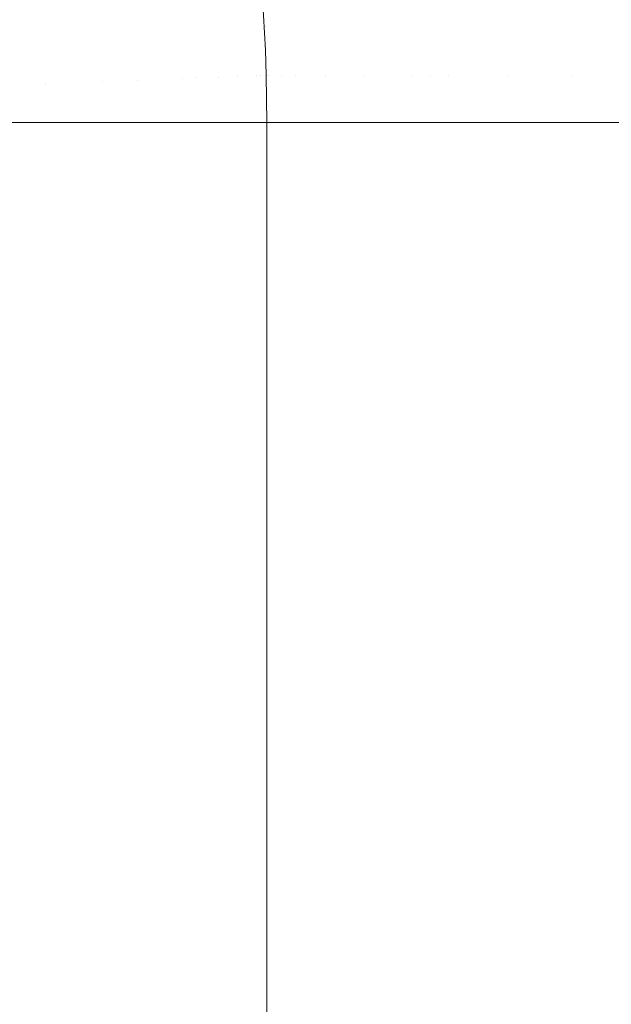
# Model space of a CAD drawing. Header units: centimetres. Extents: x -21.6 to 22.7, y 4.2 to 6.
# Tile 128 of 256: x -6.7256 to -6.686, y 5.8412 to 5.9071. Entities that reach past the tile are written whole.
import ezdxf

# ---------------------------------------------------------------- set-up
doc = ezdxf.new("R2010")
doc.units = ezdxf.units.CM
doc.header["$LTSCALE"] = 2.54
doc.layers.add('Lucido design-1', color=7, linetype='Continuous')

# ---------------------------------------------------------------- blocks, each defined once
blk = doc.blocks.new('Gruppo-3-1')
at = {"color": 7, "linetype": 'Continuous', "lineweight": 9}
for points, invisible_edges in [([(-6.714199, 5.909461, -2276.955559), (-6.713395, 5.909557, -2276.952675), (-6.713178, 5.90635, -2276.952675), (-6.713984, 5.906287, -2276.955559)], 15), ([(-6.712441, 5.906407, -2276.94975), (-6.713178, 5.90635, -2276.952675), (-6.713395, 5.909557, -2276.952675), (-6.71266, 5.909644, -2276.94975)], 15), ([(-6.71266, 5.909644, -2276.94975), (-6.711998, 5.909722, -2276.946785), (-6.711776, 5.906459, -2276.946785), (-6.712441, 5.906407, -2276.94975)], 15), ([(-6.711185, 5.906505, -2276.943786), (-6.711776, 5.906459, -2276.946785), (-6.711998, 5.909722, -2276.946785), (-6.711408, 5.909792, -2276.943786)], 15), ([(-6.711408, 5.909792, -2276.943786), (-6.710894, 5.909853, -2276.940757), (-6.71067, 5.906545, -2276.940757), (-6.711185, 5.906505, -2276.943786)], 15), ([(-6.710231, 5.906579, -2276.9377), (-6.71067, 5.906545, -2276.940757), (-6.710894, 5.909853, -2276.940757), (-6.710456, 5.909905, -2276.9377)], 15), ([(-6.710456, 5.909905, -2276.9377), (-6.710096, 5.909948, -2276.934621), (-6.70987, 5.906607, -2276.934621), (-6.710231, 5.906579, -2276.9377)], 15), ([(-6.709588, 5.906629, -2276.931524), (-6.70987, 5.906607, -2276.934621), (-6.710096, 5.909948, -2276.934621), (-6.709815, 5.909981, -2276.931524)], 15), ([(-6.709815, 5.909981, -2276.931524), (-6.709614, 5.910005, -2276.928414), (-6.709386, 5.906644, -2276.928414), (-6.709588, 5.906629, -2276.931524)], 15), ([(-6.709265, 5.906654, -2276.925294), (-6.709386, 5.906644, -2276.928414), (-6.709614, 5.910005, -2276.928414), (-6.709493, 5.91002, -2276.925294)], 15), ([(-6.709265, 5.906654, -2276.925294), (-6.709493, 5.91002, -2276.925294), (-6.709434, 5.909796, -2276.92217)], 11), ([(-6.709434, 5.909796, -2276.72217), (-6.709412, 5.910024, -2276.719031), (-6.709184, 5.906657, -2276.719039)], 11), ([(-6.709434, 5.909796, -2276.92217), (-6.709434, 5.909796, -2276.72217), (-6.709149, 5.905054, -2276.72217), (-6.709149, 5.905054, -2276.92217)], 5), ([(-6.709184, 5.906657, -2276.719039), (-6.709149, 5.905054, -2276.72217), (-6.709434, 5.909796, -2276.72217)], 9), ([(-6.709434, 5.909796, -2276.92217), (-6.709149, 5.905054, -2276.92217), (-6.709265, 5.906654, -2276.925294)], 10), ([(-6.709412, 5.910024, -2276.719031), (-6.70929, 5.910024, -2276.715896), (-6.709062, 5.906657, -2276.715913), (-6.709184, 5.906657, -2276.719039)], 15), ([(-6.708859, 5.906657, -2276.712796), (-6.709062, 5.906657, -2276.715913), (-6.70929, 5.910024, -2276.715896), (-6.709086, 5.910024, -2276.71277)], 15), ([(-6.709086, 5.910024, -2276.71277), (-6.708803, 5.910024, -2276.709659), (-6.708576, 5.906657, -2276.709693), (-6.708859, 5.906657, -2276.712796)], 15), ([(-6.708214, 5.906657, -2276.706607), (-6.708576, 5.906657, -2276.709693), (-6.708803, 5.910024, -2276.709659), (-6.708439, 5.910024, -2276.706565)], 15), ([(-6.708439, 5.910024, -2276.706565), (-6.707997, 5.910024, -2276.703494), (-6.707773, 5.906657, -2276.703545), (-6.708214, 5.906657, -2276.706607)], 15), ([(-6.707255, 5.906657, -2276.700509), (-6.707773, 5.906657, -2276.703545), (-6.707997, 5.910024, -2276.703494), (-6.707478, 5.910024, -2276.700449)], 15), ([(-6.707478, 5.910024, -2276.700449), (-6.706883, 5.910024, -2276.697436), (-6.706662, 5.906657, -2276.697503), (-6.707255, 5.906657, -2276.700509)], 15), ([(-6.705994, 5.906657, -2276.694533), (-6.706662, 5.906657, -2276.697503), (-6.706883, 5.910024, -2276.697436), (-6.706213, 5.910024, -2276.694457)], 15), ([(-6.706213, 5.910024, -2276.694457), (-6.705472, 5.910024, -2276.691518), (-6.705254, 5.906657, -2276.691601), (-6.705994, 5.906657, -2276.694533)], 15), ([(-6.704445, 5.906657, -2276.688712), (-6.705254, 5.906657, -2276.691601), (-6.705472, 5.910024, -2276.691518), (-6.70466, 5.910024, -2276.68862)], 15), ([(-6.70466, 5.910024, -2276.68862), (-6.70378, 5.910024, -2276.685769), (-6.703567, 5.906657, -2276.685868), (-6.704445, 5.906657, -2276.688712)], 15), ([(-6.702624, 5.906657, -2276.683074), (-6.703567, 5.906657, -2276.685868), (-6.70378, 5.910024, -2276.685769), (-6.702834, 5.910024, -2276.682966)], 15), ([(-6.702834, 5.910024, -2276.682966), (-6.701825, 5.910024, -2276.680216), (-6.701617, 5.906657, -2276.680331), (-6.702624, 5.906657, -2276.683074)], 15), ([(-6.700551, 5.906657, -2276.677643), (-6.701617, 5.906657, -2276.680331), (-6.701825, 5.910024, -2276.680216), (-6.700755, 5.910024, -2276.677521)], 15), ([(-6.700755, 5.910024, -2276.677521), (-6.699627, 5.910024, -2276.674884), (-6.699426, 5.906657, -2276.675013), (-6.700551, 5.906657, -2276.677643)], 15), ([(-6.698246, 5.906657, -2276.672443), (-6.699426, 5.906657, -2276.675013), (-6.699627, 5.910024, -2276.674884), (-6.698444, 5.910024, -2276.672307)], 15), ([(-6.698444, 5.910024, -2276.672307), (-6.697209, 5.910024, -2276.669792), (-6.697014, 5.906657, -2276.669935), (-6.698246, 5.906657, -2276.672443)], 15), ([(-6.695732, 5.906657, -2276.667491), (-6.697014, 5.906657, -2276.669935), (-6.697209, 5.910024, -2276.669792), (-6.695924, 5.910024, -2276.667341)], 15), ([(-6.695924, 5.910024, -2276.667341), (-6.694592, 5.910024, -2276.664956), (-6.694404, 5.906657, -2276.665112), (-6.695732, 5.906657, -2276.667491)], 15), ([(-6.693033, 5.906657, -2276.662801), (-6.694404, 5.906657, -2276.665112), (-6.694592, 5.910024, -2276.664956), (-6.693217, 5.910024, -2276.662638)], 15), ([(-6.693217, 5.910024, -2276.662638), (-6.691801, 5.910024, -2276.660389), (-6.691621, 5.906657, -2276.660557), (-6.693033, 5.906657, -2276.662801)], 15), ([(-6.690172, 5.906657, -2276.658384), (-6.691621, 5.906657, -2276.660557), (-6.691801, 5.910024, -2276.660389), (-6.690348, 5.910024, -2276.658209)], 15), ([(-6.690348, 5.910024, -2276.658209), (-6.68886, 5.910024, -2276.656099), (-6.688688, 5.906657, -2276.65628), (-6.690172, 5.906657, -2276.658384)], 15), ([(-6.687172, 5.906657, -2276.654247), (-6.688688, 5.906657, -2276.65628), (-6.68886, 5.910024, -2276.656099), (-6.68734, 5.910024, -2276.654061)], 15), ([(-6.68734, 5.910024, -2276.654061), (-6.685791, 5.910024, -2276.652093), (-6.685627, 5.906657, -2276.652285), (-6.687172, 5.906657, -2276.654247)], 15), ([(22.630348, 5.906655, -2276.222402), (22.630348, 5.908928, -2276.22255), (-21.503423, 5.908928, -2276.22255), (-21.503423, 5.906655, -2276.222402)], 10), ([(-6.720355, 5.908731, -2276.971794), (-6.719184, 5.90887, -2276.969229), (-6.718982, 5.905899, -2276.969229), (-6.720157, 5.905807, -2276.971794)], 15), ([(-6.717862, 5.905986, -2276.966604), (-6.718982, 5.905899, -2276.969229), (-6.719184, 5.90887, -2276.969229), (-6.718067, 5.909002, -2276.966604)], 15), ([(-6.718067, 5.909002, -2276.966604), (-6.717007, 5.909128, -2276.963922), (-6.7168, 5.906068, -2276.963922), (-6.717862, 5.905986, -2276.966604)], 15), ([(-6.715797, 5.906146, -2276.961185), (-6.7168, 5.906068, -2276.963922), (-6.717007, 5.909128, -2276.963922), (-6.716008, 5.909247, -2276.961185)], 15), ([(-6.716008, 5.909247, -2276.961185), (-6.715071, 5.909358, -2276.958396), (-6.714858, 5.906219, -2276.958396), (-6.715797, 5.906146, -2276.961185)], 15), ([(-6.713984, 5.906287, -2276.955559), (-6.714858, 5.906219, -2276.958396), (-6.715071, 5.909358, -2276.958396), (-6.714199, 5.909461, -2276.955559)], 15), ([(-6.725532, 5.908117, -2276.981416), (-6.72417, 5.908278, -2276.979109), (-6.723983, 5.90551, -2276.979109), (-6.725348, 5.905404, -2276.981416)], 15), ([(-6.72266, 5.905613, -2276.976736), (-6.723983, 5.90551, -2276.979109), (-6.72417, 5.908278, -2276.979109), (-6.722851, 5.908435, -2276.976736)], 15), ([(-6.722851, 5.908435, -2276.976736), (-6.721579, 5.908586, -2276.974297), (-6.721384, 5.905712, -2276.974297), (-6.72266, 5.905613, -2276.976736)], 15), ([(-6.720157, 5.905807, -2276.971794), (-6.721384, 5.905712, -2276.974297), (-6.721579, 5.908586, -2276.974297), (-6.720355, 5.908731, -2276.971794)], 15), ([(-6.725348, 5.905404, -2276.981416), (-6.726754, 5.905295, -2276.983655), (-6.726934, 5.90795, -2276.983655), (-6.725532, 5.908117, -2276.981416)], 15), ([(-21.503423, 5.906655, -2276.222402), (-21.503423, 5.904574, -2276.222265), (22.630348, 5.904574, -2276.222265), (22.630348, 5.906655, -2276.222402)], 10), ([(-6.715797, 5.906146, -2276.961185), (-6.714858, 5.906219, -2276.958396), (-6.714736, 5.90317, -2276.958396), (-6.715677, 5.903134, -2276.961185)], 15), ([(-6.713861, 5.903204, -2276.955559), (-6.714736, 5.90317, -2276.958396), (-6.714858, 5.906219, -2276.958396), (-6.713984, 5.906287, -2276.955559)], 15), ([(-6.713984, 5.906287, -2276.955559), (-6.713178, 5.90635, -2276.952675), (-6.713053, 5.903235, -2276.952675), (-6.713861, 5.903204, -2276.955559)], 15), ([(-6.712315, 5.903263, -2276.94975), (-6.713053, 5.903235, -2276.952675), (-6.713178, 5.90635, -2276.952675), (-6.712441, 5.906407, -2276.94975)], 15), ([(-6.712441, 5.906407, -2276.94975), (-6.711776, 5.906459, -2276.946785), (-6.711649, 5.903288, -2276.946785), (-6.712315, 5.903263, -2276.94975)], 15), ([(-6.711057, 5.903311, -2276.943786), (-6.711649, 5.903288, -2276.946785), (-6.711776, 5.906459, -2276.946785), (-6.711185, 5.906505, -2276.943786)], 15), ([(-6.711185, 5.906505, -2276.943786), (-6.71067, 5.906545, -2276.940757), (-6.710541, 5.903331, -2276.940757), (-6.711057, 5.903311, -2276.943786)], 15), ([(-6.710101, 5.903347, -2276.9377), (-6.710541, 5.903331, -2276.940757), (-6.71067, 5.906545, -2276.940757), (-6.710231, 5.906579, -2276.9377)], 15), ([(-6.710231, 5.906579, -2276.9377), (-6.70987, 5.906607, -2276.934621), (-6.70974, 5.903361, -2276.934621), (-6.710101, 5.903347, -2276.9377)], 15), ([(-6.709458, 5.903372, -2276.931524), (-6.70974, 5.903361, -2276.934621), (-6.70987, 5.906607, -2276.934621), (-6.709588, 5.906629, -2276.931524)], 15), ([(-6.709588, 5.906629, -2276.931524), (-6.709386, 5.906644, -2276.928414), (-6.709255, 5.90338, -2276.928414), (-6.709458, 5.903372, -2276.931524)], 15), ([(-6.709134, 5.903384, -2276.925294), (-6.709255, 5.90338, -2276.928414), (-6.709386, 5.906644, -2276.928414), (-6.709265, 5.906654, -2276.925294)], 15), ([(-6.709134, 5.903384, -2276.925294), (-6.709265, 5.906654, -2276.925294), (-6.709149, 5.905054, -2276.92217)], 11), ([(-6.709184, 5.906657, -2276.719039), (-6.709062, 5.906657, -2276.715913), (-6.708931, 5.903386, -2276.715923), (-6.709053, 5.903386, -2276.719044)], 15), ([(-6.709149, 5.905054, -2276.72217), (-6.709184, 5.906657, -2276.719039), (-6.709053, 5.903386, -2276.719044)], 11), ([(-6.708729, 5.903386, -2276.712811), (-6.708931, 5.903386, -2276.715923), (-6.709062, 5.906657, -2276.715913), (-6.708859, 5.906657, -2276.712796)], 15), ([(-6.708859, 5.906657, -2276.712796), (-6.708576, 5.906657, -2276.709693), (-6.708446, 5.903386, -2276.709712), (-6.708729, 5.903386, -2276.712811)], 15), ([(-6.708084, 5.903386, -2276.706632), (-6.708446, 5.903386, -2276.709712), (-6.708576, 5.906657, -2276.709693), (-6.708214, 5.906657, -2276.706607)], 15), ([(-6.708214, 5.906657, -2276.706607), (-6.707773, 5.906657, -2276.703545), (-6.707644, 5.903386, -2276.703574), (-6.708084, 5.903386, -2276.706632)], 15), ([(-6.707127, 5.903386, -2276.700543), (-6.707644, 5.903386, -2276.703574), (-6.707773, 5.906657, -2276.703545), (-6.707255, 5.906657, -2276.700509)], 15), ([(-6.707255, 5.906657, -2276.700509), (-6.706662, 5.906657, -2276.697503), (-6.706535, 5.903386, -2276.697542), (-6.707127, 5.903386, -2276.700543)], 15), ([(-6.705868, 5.903386, -2276.694576), (-6.706535, 5.903386, -2276.697542), (-6.706662, 5.906657, -2276.697503), (-6.705994, 5.906657, -2276.694533)], 15), ([(-6.705994, 5.906657, -2276.694533), (-6.705254, 5.906657, -2276.691601), (-6.70513, 5.903386, -2276.691649), (-6.705868, 5.903386, -2276.694576)], 15), ([(-6.704321, 5.903386, -2276.688764), (-6.70513, 5.903386, -2276.691649), (-6.705254, 5.906657, -2276.691601), (-6.704445, 5.906657, -2276.688712)], 15), ([(-6.704445, 5.906657, -2276.688712), (-6.703567, 5.906657, -2276.685868), (-6.703445, 5.903386, -2276.685925), (-6.704321, 5.903386, -2276.688764)], 15), ([(-6.702503, 5.903386, -2276.683135), (-6.703445, 5.903386, -2276.685925), (-6.703567, 5.906657, -2276.685868), (-6.702624, 5.906657, -2276.683074)], 15), ([(-6.702624, 5.906657, -2276.683074), (-6.701617, 5.906657, -2276.680331), (-6.701498, 5.903386, -2276.680397), (-6.702503, 5.903386, -2276.683135)], 15), ([(-6.700433, 5.903386, -2276.677713), (-6.701498, 5.903386, -2276.680397), (-6.701617, 5.906657, -2276.680331), (-6.700551, 5.906657, -2276.677643)], 15), ([(-6.700551, 5.906657, -2276.677643), (-6.699426, 5.906657, -2276.675013), (-6.69931, 5.903386, -2276.675087), (-6.700433, 5.903386, -2276.677713)], 15), ([(-6.698132, 5.903386, -2276.672521), (-6.69931, 5.903386, -2276.675087), (-6.699426, 5.906657, -2276.675013), (-6.698246, 5.906657, -2276.672443)], 15), ([(-6.698246, 5.906657, -2276.672443), (-6.697014, 5.906657, -2276.669935), (-6.696902, 5.903386, -2276.670017), (-6.698132, 5.903386, -2276.672521)], 15), ([(-6.695623, 5.903386, -2276.667577), (-6.696902, 5.903386, -2276.670017), (-6.697014, 5.906657, -2276.669935), (-6.695732, 5.906657, -2276.667491)], 15), ([(-6.695732, 5.906657, -2276.667491), (-6.694404, 5.906657, -2276.665112), (-6.694297, 5.903386, -2276.665202), (-6.695623, 5.903386, -2276.667577)], 15), ([(-6.692928, 5.903386, -2276.662894), (-6.694297, 5.903386, -2276.665202), (-6.694404, 5.906657, -2276.665112), (-6.693033, 5.906657, -2276.662801)], 15), ([(-6.693033, 5.906657, -2276.662801), (-6.691621, 5.906657, -2276.660557), (-6.691518, 5.903386, -2276.660654), (-6.692928, 5.903386, -2276.662894)], 15), ([(-6.690071, 5.903386, -2276.658484), (-6.691518, 5.903386, -2276.660654), (-6.691621, 5.906657, -2276.660557), (-6.690172, 5.906657, -2276.658384)], 15), ([(-6.690172, 5.906657, -2276.658384), (-6.688688, 5.906657, -2276.65628), (-6.688589, 5.903386, -2276.656383), (-6.690071, 5.903386, -2276.658484)], 15), ([(-6.687076, 5.903386, -2276.654354), (-6.688589, 5.903386, -2276.656383), (-6.688688, 5.906657, -2276.65628), (-6.687172, 5.906657, -2276.654247)], 15), ([(-6.687172, 5.906657, -2276.654247), (-6.685627, 5.906657, -2276.652285), (-6.685534, 5.903386, -2276.652395), (-6.687076, 5.903386, -2276.654354)], 15), ([(-6.72255, 5.902872, -2276.976736), (-6.723875, 5.902821, -2276.979109), (-6.723983, 5.90551, -2276.979109), (-6.72266, 5.905613, -2276.976736)], 15), ([(-6.72266, 5.905613, -2276.976736), (-6.721384, 5.905712, -2276.974297), (-6.721272, 5.902921, -2276.974297), (-6.72255, 5.902872, -2276.976736)], 15), ([(-6.720043, 5.902967, -2276.971794), (-6.721272, 5.902921, -2276.974297), (-6.721384, 5.905712, -2276.974297), (-6.720157, 5.905807, -2276.971794)], 15), ([(-6.720157, 5.905807, -2276.971794), (-6.718982, 5.905899, -2276.969229), (-6.718867, 5.903012, -2276.969229), (-6.720043, 5.902967, -2276.971794)], 15), ([(-6.717745, 5.903055, -2276.966604), (-6.718867, 5.903012, -2276.969229), (-6.718982, 5.905899, -2276.969229), (-6.717862, 5.905986, -2276.966604)], 15), ([(-6.717862, 5.905986, -2276.966604), (-6.7168, 5.906068, -2276.963922), (-6.716681, 5.903096, -2276.963922), (-6.717745, 5.903055, -2276.966604)], 15), ([(-6.715677, 5.903134, -2276.961185), (-6.716681, 5.903096, -2276.963922), (-6.7168, 5.906068, -2276.963922), (-6.715797, 5.906146, -2276.961185)], 15), ([(-6.725243, 5.902769, -2276.981416), (-6.726651, 5.902715, -2276.983655), (-6.726754, 5.905295, -2276.983655), (-6.725348, 5.905404, -2276.981416)], 15), ([(-6.725348, 5.905404, -2276.981416), (-6.723983, 5.90551, -2276.979109), (-6.723875, 5.902821, -2276.979109), (-6.725243, 5.902769, -2276.981416)], 15), ([(-6.709115, 5.903385, -2276.92217), (-6.709149, 5.905054, -2276.92217), (-6.709149, 5.905054, -2276.72217), (-6.709115, 5.903385, -2276.72217)], 10), ([(-6.709053, 5.903386, -2276.719044), (-6.709115, 5.903385, -2276.72217), (-6.709149, 5.905054, -2276.72217)], 9), ([(-6.709149, 5.905054, -2276.92217), (-6.709115, 5.903385, -2276.92217), (-6.709134, 5.903384, -2276.925294)], 10), ([(22.630348, 5.903385, -2276.222239), (22.630348, 5.904574, -2276.222265), (-21.503423, 5.904574, -2276.222265), (-21.503423, 5.903385, -2276.222239)], 10), ([(-21.503423, 5.903385, -2276.222239), (-21.503423, 5.900212, -2276.22217), (22.630348, 5.900212, -2276.22217), (22.630348, 5.903385, -2276.222239)], 8), ([(-6.72255, 5.902872, -2276.976736), (-6.721272, 5.902921, -2276.974297), (-6.720706, 5.900212, -2276.973238), (-6.722715, 5.900212, -2276.977102)], 11), ([(-6.720706, 5.900212, -2276.973238), (-6.721272, 5.902921, -2276.974297), (-6.720043, 5.902967, -2276.971794)], 11), ([(-6.718822, 5.900212, -2276.969212), (-6.720706, 5.900212, -2276.973238), (-6.720043, 5.902967, -2276.971794)], 10), ([(-6.720043, 5.902967, -2276.971794), (-6.718867, 5.903012, -2276.969229), (-6.718822, 5.900212, -2276.969212)], 11), ([(-6.718822, 5.900212, -2276.969212), (-6.718867, 5.903012, -2276.969229), (-6.717745, 5.903055, -2276.966604)], 11), ([(-6.717745, 5.903055, -2276.966604), (-6.717073, 5.900212, -2276.96503), (-6.718822, 5.900212, -2276.969212)], 9), ([(-6.717745, 5.903055, -2276.966604), (-6.716681, 5.903096, -2276.963922), (-6.717073, 5.900212, -2276.96503)], 11), ([(-6.71547, 5.900212, -2276.960703), (-6.717073, 5.900212, -2276.96503), (-6.716681, 5.903096, -2276.963922), (-6.715677, 5.903134, -2276.961185)], 14), ([(-6.71547, 5.900212, -2276.960703), (-6.715677, 5.903134, -2276.961185), (-6.714736, 5.90317, -2276.958396)], 11), ([(-6.714736, 5.90317, -2276.958396), (-6.714024, 5.900212, -2276.95624), (-6.71547, 5.900212, -2276.960703)], 9), ([(-6.714024, 5.900212, -2276.95624), (-6.714736, 5.90317, -2276.958396), (-6.713861, 5.903204, -2276.955559)], 11), ([(-6.713861, 5.903204, -2276.955559), (-6.713053, 5.903235, -2276.952675), (-6.712746, 5.900212, -2276.951654), (-6.714024, 5.900212, -2276.95624)], 11), ([(-6.712746, 5.900212, -2276.951654), (-6.713053, 5.903235, -2276.952675), (-6.712315, 5.903263, -2276.94975)], 11), ([(-6.711645, 5.900212, -2276.946958), (-6.712746, 5.900212, -2276.951654), (-6.712315, 5.903263, -2276.94975)], 10), ([(-6.712315, 5.903263, -2276.94975), (-6.711649, 5.903288, -2276.946785), (-6.711645, 5.900212, -2276.946958)], 11), ([(-6.711645, 5.900212, -2276.946958), (-6.711649, 5.903288, -2276.946785), (-6.711057, 5.903311, -2276.943786)], 11), ([(-6.711057, 5.903311, -2276.943786), (-6.710731, 5.900212, -2276.942169), (-6.711645, 5.900212, -2276.946958)], 9), ([(-6.711057, 5.903311, -2276.943786), (-6.710541, 5.903331, -2276.940757), (-6.710731, 5.900212, -2276.942169)], 11), ([(-6.710009, 5.900212, -2276.937303), (-6.710731, 5.900212, -2276.942169), (-6.710541, 5.903331, -2276.940757), (-6.710101, 5.903347, -2276.9377)], 14), ([(-6.710009, 5.900212, -2276.937303), (-6.710101, 5.903347, -2276.9377), (-6.70974, 5.903361, -2276.934621)], 11), ([(-6.70974, 5.903361, -2276.934621), (-6.709486, 5.900212, -2276.932378), (-6.710009, 5.900212, -2276.937303)], 9), ([(-6.709486, 5.900212, -2276.932378), (-6.70974, 5.903361, -2276.934621), (-6.709458, 5.903372, -2276.931524)], 11), ([(-6.709458, 5.903372, -2276.931524), (-6.709255, 5.90338, -2276.928414), (-6.709166, 5.900212, -2276.927414), (-6.709486, 5.900212, -2276.932378)], 11), ([(-6.709166, 5.900212, -2276.927414), (-6.709255, 5.90338, -2276.928414), (-6.709134, 5.903384, -2276.925294)], 11), ([(-6.709134, 5.903384, -2276.925294), (-6.70912, 5.900212, -2276.925294), (-6.709166, 5.900212, -2276.927414)], 9), ([(-6.70912, 5.900212, -2276.925294), (-6.709134, 5.903384, -2276.925294), (-6.709115, 5.903385, -2276.92217)], 11), ([(-6.709115, 5.903385, -2276.92217), (-6.709051, 5.900212, -2276.92217), (-6.70912, 5.900212, -2276.925294)], 8), ([(-6.709005, 5.900212, -2276.719046), (-6.709051, 5.900212, -2276.72217), (-6.709115, 5.903385, -2276.72217), (-6.709053, 5.903386, -2276.719044)], 12), ([(-6.709115, 5.903385, -2276.72217), (-6.709051, 5.900212, -2276.72217), (-6.709051, 5.900212, -2276.92217), (-6.709115, 5.903385, -2276.92217)], 8), ([(-6.708998, 5.900212, -2276.71859), (-6.709053, 5.903386, -2276.719044), (-6.708931, 5.903386, -2276.715923)], 11), ([(-6.708998, 5.900212, -2276.71859), (-6.709005, 5.900212, -2276.719046), (-6.709053, 5.903386, -2276.719044)], 10), ([(-6.708931, 5.903386, -2276.715923), (-6.708864, 5.900212, -2276.715927), (-6.708998, 5.900212, -2276.71859)], 9), ([(-6.708931, 5.903386, -2276.715923), (-6.708729, 5.903386, -2276.712811), (-6.708747, 5.900212, -2276.713621)], 11), ([(-6.708747, 5.900212, -2276.713621), (-6.708864, 5.900212, -2276.715927), (-6.708931, 5.903386, -2276.715923)], 10), ([(-6.708729, 5.903386, -2276.712811), (-6.708446, 5.903386, -2276.709712), (-6.708293, 5.900212, -2276.708687), (-6.708747, 5.900212, -2276.713621)], 11), ([(-6.708293, 5.900212, -2276.708687), (-6.708446, 5.903386, -2276.709712), (-6.708084, 5.903386, -2276.706632)], 11), ([(-6.708084, 5.903386, -2276.706632), (-6.708018, 5.900212, -2276.706643), (-6.708293, 5.900212, -2276.708687)], 9), ([(-6.708084, 5.903386, -2276.706632), (-6.707644, 5.903386, -2276.703574), (-6.707638, 5.900212, -2276.703808)], 11), ([(-6.707638, 5.900212, -2276.703808), (-6.708018, 5.900212, -2276.706643), (-6.708084, 5.903386, -2276.706632)], 10), ([(-6.707065, 5.900212, -2276.700557), (-6.707638, 5.900212, -2276.703808), (-6.707644, 5.903386, -2276.703574), (-6.707127, 5.903386, -2276.700543)], 14), ([(-6.707127, 5.903386, -2276.700543), (-6.706535, 5.903386, -2276.697542), (-6.70679, 5.900212, -2276.699001)], 11), ([(-6.70679, 5.900212, -2276.699001), (-6.707065, 5.900212, -2276.700557), (-6.707127, 5.903386, -2276.700543)], 10), ([(-6.706535, 5.903386, -2276.697542), (-6.706473, 5.900212, -2276.697559), (-6.70679, 5.900212, -2276.699001)], 9), ([(-6.705754, 5.900212, -2276.694284), (-6.706473, 5.900212, -2276.697559), (-6.706535, 5.903386, -2276.697542), (-6.705868, 5.903386, -2276.694576)], 14), ([(-6.705754, 5.900212, -2276.694284), (-6.705868, 5.903386, -2276.694576), (-6.70513, 5.903386, -2276.691649)], 11), ([(-6.70513, 5.903386, -2276.691649), (-6.705066, 5.900212, -2276.691671), (-6.705754, 5.900212, -2276.694284)], 9), ([(-6.70513, 5.903386, -2276.691649), (-6.704321, 5.903386, -2276.688764), (-6.70454, 5.900212, -2276.689671)], 11), ([(-6.70454, 5.900212, -2276.689671), (-6.705066, 5.900212, -2276.691671), (-6.70513, 5.903386, -2276.691649)], 10), ([(-6.704321, 5.903386, -2276.688764), (-6.703445, 5.903386, -2276.685925), (-6.703155, 5.900212, -2276.685176), (-6.70454, 5.900212, -2276.689671)], 11), ([(-6.703155, 5.900212, -2276.685176), (-6.703445, 5.903386, -2276.685925), (-6.702503, 5.903386, -2276.683135)], 11), ([(-6.702503, 5.903386, -2276.683135), (-6.702442, 5.900212, -2276.683163), (-6.703155, 5.900212, -2276.685176)], 9), ([(-6.702503, 5.903386, -2276.683135), (-6.701498, 5.903386, -2276.680397), (-6.70161, 5.900212, -2276.680813)], 11), ([(-6.70161, 5.900212, -2276.680813), (-6.702442, 5.900212, -2276.683163), (-6.702503, 5.903386, -2276.683135)], 10), ([(-6.699916, 5.900212, -2276.67659), (-6.70161, 5.900212, -2276.680813), (-6.701498, 5.903386, -2276.680397), (-6.700433, 5.903386, -2276.677713)], 14), ([(-6.699916, 5.900212, -2276.67659), (-6.700433, 5.903386, -2276.677713), (-6.69931, 5.903386, -2276.675087)], 11), ([(-6.69931, 5.903386, -2276.675087), (-6.699254, 5.900212, -2276.67512), (-6.699916, 5.900212, -2276.67659)], 9), ([(-6.699254, 5.900212, -2276.67512), (-6.69931, 5.903386, -2276.675087), (-6.698132, 5.903386, -2276.672521)], 11), ([(-6.698132, 5.903386, -2276.672521), (-6.698082, 5.900212, -2276.672517), (-6.699254, 5.900212, -2276.67512)], 9), ([(-6.698082, 5.900212, -2276.672517), (-6.698132, 5.903386, -2276.672521), (-6.696902, 5.903386, -2276.670017)], 11), ([(-6.696902, 5.903386, -2276.670017), (-6.696847, 5.900212, -2276.670053), (-6.698082, 5.900212, -2276.672517)], 9), ([(-6.696902, 5.903386, -2276.670017), (-6.695623, 5.903386, -2276.667577), (-6.69612, 5.900212, -2276.668601)], 11), ([(-6.69612, 5.900212, -2276.668601), (-6.696847, 5.900212, -2276.670053), (-6.696902, 5.903386, -2276.670017)], 10), ([(-6.695623, 5.903386, -2276.667577), (-6.694297, 5.903386, -2276.665202), (-6.694041, 5.900212, -2276.664848), (-6.69612, 5.900212, -2276.668601)], 11), ([(-6.694041, 5.900212, -2276.664848), (-6.694297, 5.903386, -2276.665202), (-6.692928, 5.903386, -2276.662894)], 11), ([(-6.692928, 5.903386, -2276.662894), (-6.692875, 5.900212, -2276.662935), (-6.694041, 5.900212, -2276.664848)], 9), ([(-6.692928, 5.903386, -2276.662894), (-6.691518, 5.903386, -2276.660654), (-6.691855, 5.900212, -2276.661261)], 11), ([(-6.691855, 5.900212, -2276.661261), (-6.692875, 5.900212, -2276.662935), (-6.692928, 5.903386, -2276.662894)], 10), ([(-6.689573, 5.900212, -2276.657843), (-6.691855, 5.900212, -2276.661261), (-6.691518, 5.903386, -2276.660654), (-6.690071, 5.903386, -2276.658484)], 14), ([(-6.689573, 5.900212, -2276.657843), (-6.690071, 5.903386, -2276.658484), (-6.688589, 5.903386, -2276.656383)], 11), ([(-6.688589, 5.903386, -2276.656383), (-6.688541, 5.900212, -2276.656429), (-6.689573, 5.900212, -2276.657843)], 9), ([(-6.688589, 5.903386, -2276.656383), (-6.687076, 5.903386, -2276.654354), (-6.687203, 5.900212, -2276.654595)], 11), ([(-6.687203, 5.900212, -2276.654595), (-6.688541, 5.900212, -2276.656429), (-6.688589, 5.903386, -2276.656383)], 10), ([(-6.687076, 5.903386, -2276.654354), (-6.685534, 5.903386, -2276.652395), (-6.684757, 5.900212, -2276.651518), (-6.687203, 5.900212, -2276.654595)], 11), ([(-6.724835, 5.900212, -2276.980799), (-6.727057, 5.900212, -2276.984326), (-6.726651, 5.902715, -2276.983655), (-6.725243, 5.902769, -2276.981416)], 14), ([(-6.725243, 5.902769, -2276.981416), (-6.723875, 5.902821, -2276.979109), (-6.724835, 5.900212, -2276.980799)], 11), ([(-6.722715, 5.900212, -2276.977102), (-6.724835, 5.900212, -2276.980799), (-6.723875, 5.902821, -2276.979109)], 10), ([(-6.723875, 5.902821, -2276.979109), (-6.72255, 5.902872, -2276.976736), (-6.722715, 5.900212, -2276.977102)], 11), ([(-6.727057, 5.900212, -2276.984326), (-6.724835, 5.900212, -2276.980799), (-6.724835, 4.700212, -2276.980799), (-6.725692, 4.700212, -2276.982159)], 10), ([(-6.724835, 5.900212, -2276.980799), (-6.722715, 5.900212, -2276.977102), (-6.722715, 4.700212, -2276.977102), (-6.72331, 4.700212, -2276.97814)], 10), ([(-6.72331, 4.700212, -2276.97814), (-6.724835, 4.700212, -2276.980799), (-6.724835, 5.900212, -2276.980799)], 10), ([(-6.722715, 5.900212, -2276.977102), (-6.720706, 5.900212, -2276.973238), (-6.720706, 4.700212, -2276.973238), (-6.72115, 4.700212, -2276.974092)], 10), ([(-6.72115, 4.700212, -2276.974092), (-6.722715, 4.700212, -2276.977102), (-6.722715, 5.900212, -2276.977102)], 10), ([(-6.720706, 5.900212, -2276.973238), (-6.718822, 5.900212, -2276.969212), (-6.718822, 4.700212, -2276.969212), (-6.719207, 4.700212, -2276.970034)], 10), ([(-6.719207, 4.700212, -2276.970034), (-6.720706, 4.700212, -2276.973238), (-6.720706, 5.900212, -2276.973238)], 10), ([(-6.718822, 5.900212, -2276.969212), (-6.717073, 5.900212, -2276.96503), (-6.717073, 4.700212, -2276.96503), (-6.717472, 4.700212, -2276.965984)], 10), ([(-6.717472, 4.700212, -2276.965984), (-6.718822, 4.700212, -2276.969212), (-6.718822, 5.900212, -2276.969212)], 10), ([(-6.717073, 5.900212, -2276.96503), (-6.71547, 5.900212, -2276.960703), (-6.71547, 4.700212, -2276.960703), (-6.715935, 4.700212, -2276.961958)], 10), ([(-6.715935, 4.700212, -2276.961958), (-6.717073, 4.700212, -2276.96503), (-6.717073, 5.900212, -2276.96503)], 10), ([(-6.71547, 5.900212, -2276.960703), (-6.714024, 5.900212, -2276.95624), (-6.714024, 4.700212, -2276.95624), (-6.714585, 4.700212, -2276.957972)], 10), ([(-6.714585, 4.700212, -2276.957972), (-6.71547, 4.700212, -2276.960703), (-6.71547, 5.900212, -2276.960703)], 10), ([(-6.714024, 5.900212, -2276.95624), (-6.712746, 5.900212, -2276.951654), (-6.712746, 4.700212, -2276.951654), (-6.71341, 4.700212, -2276.954037)], 10), ([(-6.71341, 4.700212, -2276.954037), (-6.714024, 4.700212, -2276.95624), (-6.714024, 5.900212, -2276.95624)], 10), ([(-6.712746, 5.900212, -2276.951654), (-6.711645, 5.900212, -2276.946958), (-6.711645, 4.700212, -2276.946958), (-6.712397, 4.700212, -2276.950165)], 10), ([(-6.712397, 4.700212, -2276.950165), (-6.712746, 4.700212, -2276.951654), (-6.712746, 5.900212, -2276.951654)], 10), ([(-6.711645, 5.900212, -2276.946958), (-6.710731, 5.900212, -2276.942169), (-6.710731, 4.700212, -2276.942169), (-6.711532, 4.700212, -2276.946364)], 10), ([(-6.711532, 4.700212, -2276.946364), (-6.711645, 4.700212, -2276.946958), (-6.711645, 5.900212, -2276.946958)], 10), ([(-6.710731, 5.900212, -2276.942169), (-6.710009, 5.900212, -2276.937303), (-6.710009, 4.700212, -2276.937303), (-6.71026, 4.700212, -2276.938995)], 10), ([(-6.71026, 4.700212, -2276.938995), (-6.710731, 4.700212, -2276.942169), (-6.710731, 5.900212, -2276.942169)], 10), ([(-6.709486, 5.900212, -2276.932378), (-6.709486, 4.700212, -2276.932378), (-6.710009, 4.700212, -2276.937303), (-6.710009, 5.900212, -2276.937303)], 5), ([(-6.709486, 5.900212, -2276.932378), (-6.709166, 5.900212, -2276.927414), (-6.709166, 4.700212, -2276.927414), (-6.70946, 4.700212, -2276.931982)], 10), ([(-6.70946, 4.700212, -2276.931982), (-6.709486, 4.700212, -2276.932378), (-6.709486, 5.900212, -2276.932378)], 10), ([(-6.709121, 4.700212, -2276.925343), (-6.709166, 4.700212, -2276.927414), (-6.709166, 5.900212, -2276.927414), (-6.70912, 5.900212, -2276.925294)], 10), ([(-6.70912, 5.900212, -2276.925294), (-6.709051, 5.900212, -2276.92217), (-6.709051, 4.700212, -2276.92217), (-6.709121, 4.700212, -2276.925343)], 8), ([(-6.709018, 4.700212, -2276.719951), (-6.709051, 4.700212, -2276.72217), (-6.709051, 5.900212, -2276.72217), (-6.709005, 5.900212, -2276.719046)], 8), ([(-6.709005, 5.900212, -2276.719046), (-6.708998, 5.900212, -2276.71859), (-6.708998, 4.700212, -2276.71859), (-6.709018, 4.700212, -2276.719951)], 10), ([(-6.70884, 4.700212, -2276.715457), (-6.708998, 4.700212, -2276.71859), (-6.708998, 5.900212, -2276.71859), (-6.708864, 5.900212, -2276.715927)], 10), ([(-6.708864, 5.900212, -2276.715927), (-6.708747, 5.900212, -2276.713621), (-6.708747, 4.700212, -2276.713621), (-6.70884, 4.700212, -2276.715457)], 10), ([(-6.708747, 5.900212, -2276.713621), (-6.708293, 5.900212, -2276.708687), (-6.708293, 4.700212, -2276.708687), (-6.708497, 4.700212, -2276.710901)], 10), ([(-6.708497, 4.700212, -2276.710901), (-6.708747, 4.700212, -2276.713621), (-6.708747, 5.900212, -2276.713621)], 10), ([(-6.707972, 4.700212, -2276.706295), (-6.708293, 4.700212, -2276.708687), (-6.708293, 5.900212, -2276.708687), (-6.708018, 5.900212, -2276.706643)], 10), ([(-6.708018, 5.900212, -2276.706643), (-6.707638, 5.900212, -2276.703808), (-6.707638, 4.700212, -2276.703808), (-6.707972, 4.700212, -2276.706295)], 10), ([(-6.707258, 4.700212, -2276.701653), (-6.707638, 4.700212, -2276.703808), (-6.707638, 5.900212, -2276.703808), (-6.707065, 5.900212, -2276.700557)], 10), ([(-6.707065, 5.900212, -2276.700557), (-6.70679, 5.900212, -2276.699001), (-6.70679, 4.700212, -2276.699001), (-6.707258, 4.700212, -2276.701653)], 10), ([(-6.706349, 4.700212, -2276.696992), (-6.70679, 4.700212, -2276.699001), (-6.70679, 5.900212, -2276.699001), (-6.706473, 5.900212, -2276.697559)], 10), ([(-6.706473, 5.900212, -2276.697559), (-6.705754, 5.900212, -2276.694284), (-6.705754, 4.700212, -2276.694284), (-6.706349, 4.700212, -2276.696992)], 10), ([(-6.70524, 4.700212, -2276.692329), (-6.705754, 4.700212, -2276.694284), (-6.705754, 5.900212, -2276.694284), (-6.705066, 5.900212, -2276.691671)], 10), ([(-6.705066, 5.900212, -2276.691671), (-6.70454, 5.900212, -2276.689671), (-6.70454, 4.700212, -2276.689671), (-6.70524, 4.700212, -2276.692329)], 10), ([(-6.70454, 5.900212, -2276.689671), (-6.703155, 5.900212, -2276.685176), (-6.703155, 4.700212, -2276.685176), (-6.703927, 4.700212, -2276.687681)], 10), ([(-6.703927, 4.700212, -2276.687681), (-6.70454, 4.700212, -2276.689671), (-6.70454, 5.900212, -2276.689671)], 10), ([(-6.702408, 4.700212, -2276.683066), (-6.703155, 4.700212, -2276.685176), (-6.703155, 5.900212, -2276.685176), (-6.702442, 5.900212, -2276.683163)], 10), ([(-6.702442, 5.900212, -2276.683163), (-6.70161, 5.900212, -2276.680813), (-6.70161, 4.700212, -2276.680813), (-6.702408, 4.700212, -2276.683066)], 10), ([(-6.70161, 5.900212, -2276.680813), (-6.699916, 5.900212, -2276.67659), (-6.699916, 4.700212, -2276.67659), (-6.700684, 4.700212, -2276.678505)], 10), ([(-6.700684, 4.700212, -2276.678505), (-6.70161, 4.700212, -2276.680813), (-6.70161, 5.900212, -2276.680813)], 10), ([(-6.698756, 4.700212, -2276.674015), (-6.699916, 4.700212, -2276.67659), (-6.699916, 5.900212, -2276.67659), (-6.699254, 5.900212, -2276.67512)], 10), ([(-6.699254, 5.900212, -2276.67512), (-6.698082, 5.900212, -2276.672517), (-6.698082, 4.700212, -2276.672517), (-6.698756, 4.700212, -2276.674015)], 10), ([(-6.69612, 4.700212, -2276.668601), (-6.697723, 4.700212, -2276.6718), (-6.698082, 5.900212, -2276.672517), (-6.696847, 5.900212, -2276.670053)], 10), ([(-6.697723, 4.700212, -2276.6718), (-6.698082, 4.700212, -2276.672517), (-6.698082, 5.900212, -2276.672517)], 10), ([(-6.696847, 5.900212, -2276.670053), (-6.69612, 5.900212, -2276.668601), (-6.69612, 4.700212, -2276.668601)], 10), ([(-6.69612, 5.900212, -2276.668601), (-6.694041, 5.900212, -2276.664848), (-6.694041, 4.700212, -2276.664848), (-6.695487, 4.700212, -2276.667458)], 10), ([(-6.695487, 4.700212, -2276.667458), (-6.69612, 4.700212, -2276.668601), (-6.69612, 5.900212, -2276.668601)], 10), ([(-6.693059, 4.700212, -2276.663236), (-6.694041, 4.700212, -2276.664848), (-6.694041, 5.900212, -2276.664848), (-6.692875, 5.900212, -2276.662935)], 10), ([(-6.692875, 5.900212, -2276.662935), (-6.691855, 5.900212, -2276.661261), (-6.691855, 4.700212, -2276.661261), (-6.693059, 4.700212, -2276.663236)], 10), ([(-6.691855, 5.900212, -2276.661261), (-6.689573, 5.900212, -2276.657843), (-6.689573, 4.700212, -2276.657843), (-6.690446, 4.700212, -2276.659151)], 10), ([(-6.690446, 4.700212, -2276.659151), (-6.691855, 4.700212, -2276.661261), (-6.691855, 5.900212, -2276.661261)], 10), ([(-6.687203, 4.700212, -2276.654595), (-6.689077, 4.700212, -2276.657164), (-6.689573, 5.900212, -2276.657843), (-6.688541, 5.900212, -2276.656429)], 10), ([(-6.689077, 4.700212, -2276.657164), (-6.689573, 4.700212, -2276.657843), (-6.689573, 5.900212, -2276.657843)], 10), ([(-6.688541, 5.900212, -2276.656429), (-6.687203, 5.900212, -2276.654595), (-6.687203, 4.700212, -2276.654595)], 10), ([(-6.687203, 5.900212, -2276.654595), (-6.684757, 5.900212, -2276.651518), (-6.684757, 4.700212, -2276.651518), (-6.686194, 4.700212, -2276.653326)], 10), ([(-6.686194, 4.700212, -2276.653326), (-6.687203, 4.700212, -2276.654595), (-6.687203, 5.900212, -2276.654595)], 10)]:
    blk.add_3dface(points, dxfattribs=dict(at, invisible_edges=invisible_edges))
for points in [[(-21.503423, 5.900212, -2276.22217), (-21.503423, 4.300212, -2276.22217), (22.630348, 4.300212, -2276.22217), (22.630348, 5.900212, -2276.22217)], [(-6.709051, 4.700212, -2276.92217), (-6.709051, 5.900212, -2276.92217), (-6.709051, 5.900212, -2276.72217), (-6.709051, 4.700212, -2276.72217)]]:
    blk.add_3dface(points, dxfattribs=at)
blk = doc.blocks.new('Gruppo-4-1')
at = {"color": 7}
blk.add_blockref('Gruppo-3-1', (0, 0), dxfattribs=at)

msp = doc.modelspace()

# ---------------------------------------------------------------- block references
at = {"layer": 'Lucido design-1', "color": 7}
msp.add_blockref('Gruppo-4-1', (0, 0), dxfattribs=at)

doc.saveas('drawing.dxf')
